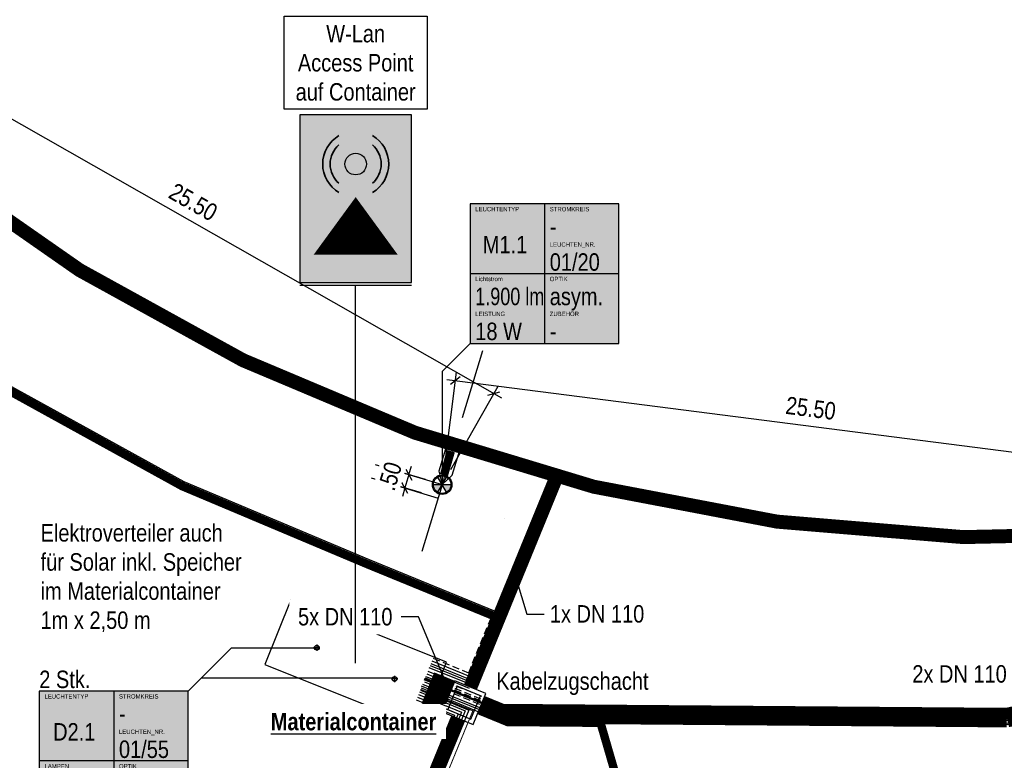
# Model space of a CAD drawing. Header units: metres. Extents: x 32339189 to 32339744, y 5702369 to 5702760.
# Tile 20 of 48: x 32339310 to 32339345, y 5702589 to 5702616. Entities that reach past the tile are written whole.
import ezdxf
from ezdxf import colors
from ezdxf.entities.mleader import LeaderData, LeaderLine
from ezdxf.enums import TextEntityAlignment as Align
from ezdxf.math import Vec2, Vec3

# ---------------------------------------------------------------- set-up
doc = ezdxf.new("R2010")
doc.units = ezdxf.units.M
doc.header["$MEASUREMENT"] = 0
doc.linetypes.add('19', pattern=[0.5, 0.25, -0.25])
doc.linetypes.add('DASHED2', pattern=[0.375, 0.25, -0.125])
for name, color, linetype, lineweight in [('LRS Erdung', 1, 'Continuous', 25), ('LRS-Trasse und Kabelzugschächte', 252, 'Continuous', 25), ('LRS_Detail', 7, 'Continuous', 25)]:
    doc.layers.add(name, color=color, linetype=linetype, lineweight=lineweight)
for name, color, linetype in [('LRS-Kabel', 5, 'Continuous'), ('LRS_BEL_D2.1_Deckenleuchte', 230, 'Continuous'), ('LRS_BEL_M1.1_Seidenweberleuchte', 10, 'Continuous'), ('LRS_BM', 7, 'Continuous'), ('LRS_Kodierungsfahne_D2.1', 231, 'Continuous'), ('LRS_Kodierungsfahne_M1.1', 41, 'Continuous'), ('LRS_Kodierungsfahnen', 7, 'Continuous'), ('LRS_TXT', 7, 'Continuous')]:
    doc.layers.add(name, color=color, linetype=linetype)
doc.styles.add('lrs-1_0250', font='ARIALN.TTF', dxfattribs={"height": 0.625})
doc.styles.add('lrs-txt', font='ARIALN.TTF', dxfattribs={"height": 1})
doc.dimstyles.new('lrs_1_0250', dxfattribs={"dimtxt": 0.625, "dimasz": 0.3125, "dimexe": 0.3125, "dimexo": 0.625, "dimgap": 0.3125, "dimtad": 1, "dimzin": 5, "dimdsep": 46, "dimtxsty": 'lrs-1_0250', "dimblk1": 'OBLIQUE', "dimblk2": 'OBLIQUE', "dimsah": 1, "dimcen": -0.3125, "dimdle": 0.3125, "dimclrd": 256, "dimclre": 256, "dimclrt": 256, "dimadec": 0, "dimazin": 0, "dimtfac": 1, "dimtix": 1, "dimtmove": 2, "dimatfit": 3, "dimldrblk": 'OBLIQUE', "dimfxl": 1, "dimtolj": 1, "dimtzin": 5, "dimlwd": -1, "dimlwe": -1, "dimarcsym": 0})

# ---------------------------------------------------------------- blocks, each defined once
blk = doc.blocks.new('KZS')
at = {"layer": 'LRS-Trasse und Kabelzugschächte'}
for points in [[(32340487.026, 5702640.324), (32340487.826, 5702640.324), (32340487.826, 5702641.124), (32340487.026, 5702641.124)], [(32340487.126, 5702640.424), (32340487.726, 5702640.424), (32340487.726, 5702641.024), (32340487.126, 5702641.024)]]:
    blk.add_lwpolyline(points, close=True, dxfattribs=at)
blk = doc.blocks.new('_None')
blk = doc.blocks.new('_OBLIQUE')
at = {"color": 0, "linetype": 'ByBlock'}
blk.add_line((-0.5, -0.5), (0.5, 0.5), dxfattribs=at)
blk = doc.blocks.new('*D31')
at = {"layer": 'DEFPOINTS', "color": 0}
for p in [(32339302.987, 5702611.885), (32339327.005, 5702602.532), (32339325.15, 5702599.273)]:
    blk.add_point(p, dxfattribs=at)
at = {"layer": 'LRS_BM'}
for p, q in [((32339303.296, 5702612.428), (32339304.997, 5702615.416)), ((32339304.57, 5702615.299), (32339327.276, 5702602.377)), ((32339325.459, 5702599.816), (32339327.159, 5702602.804))]:
    blk.add_line(p, q, dxfattribs=at)
at = {"layer": 'LRS_BM', "xscale": 0.3125, "yscale": 0.3125, "zscale": 0.3125}
for p, rotation in [((32339304.842, 5702615.144), 150.3569854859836), ((32339327.005, 5702602.532), 330.3569854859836)]:
    blk.add_blockref('_OBLIQUE', p, dxfattribs=dict(at, rotation=rotation))
at = {"layer": 'LRS_BM', "insert": (32339316.236, 5702609.387), "char_height": 0.625, "attachment_point": 5, "rotation": 330.357, "style": 'lrs-1_0250', "bg_fill": 3, "box_fill_scale": 1.25, "bg_fill_color": 257, "bg_fill_transparency": 0}
blk.add_mtext('\\A1;25.50', dxfattribs=at)
blk = doc.blocks.new('*D32')
at = {"layer": 'DEFPOINTS', "color": 0}
for p in [(32339325.15, 5702599.273), (32339325.005, 5702598.794)]:
    blk.add_point(p, dxfattribs=at)
at = {"layer": 'LRS_BM'}
for p, q in [((32339324.552, 5702599.453), (32339323.66, 5702599.723)), ((32339323.96, 5702599.632), (32339323.815, 5702599.154)), ((32339323.96, 5702599.632), (32339324.05, 5702599.931)), ((32339324.407, 5702598.975), (32339323.516, 5702599.244)), ((32339323.815, 5702599.154), (32339323.725, 5702598.854))]:
    blk.add_line(p, q, dxfattribs=at)
at = {"layer": 'LRS_BM', "xscale": 0.3125, "yscale": 0.3125, "zscale": 0.3125}
for p, rotation in [((32339323.96, 5702599.632), 253.1952162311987), ((32339323.815, 5702599.154), 73.19521623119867)]:
    blk.add_blockref('_OBLIQUE', p, dxfattribs=dict(at, rotation=rotation))
at = {"layer": 'LRS_BM', "insert": (32339323.283, 5702599.575), "char_height": 0.625, "attachment_point": 5, "rotation": 73.1952, "style": 'lrs-1_0250', "bg_fill": 3, "box_fill_scale": 1.25, "bg_fill_color": 257, "bg_fill_transparency": 0}
blk.add_mtext('\\A1;.50', dxfattribs=at)
at = {"layer": 'DEFPOINTS', "color": 0}
blk.add_point((32339323.815, 5702599.154), dxfattribs=at)
blk = doc.blocks.new('*D34')
at = {"layer": 'DEFPOINTS', "color": 0}
for p in [(32339350.919, 5702599.763), (32339325.15, 5702599.273), (32339350.445, 5702596.043)]:
    blk.add_point(p, dxfattribs=at)
at = {"layer": 'LRS_BM'}
for p, q in [((32339325.229, 5702599.893), (32339325.664, 5702603.303)), ((32339325.315, 5702603.032), (32339351.229, 5702599.723)), ((32339350.524, 5702596.663), (32339350.959, 5702600.073))]:
    blk.add_line(p, q, dxfattribs=at)
at = {"layer": 'LRS_BM', "xscale": 0.3125, "yscale": 0.3125, "zscale": 0.3125}
for p, rotation in [((32339325.625, 5702602.993), 172.7238627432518), ((32339350.919, 5702599.763), 352.7238627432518)]:
    blk.add_blockref('_OBLIQUE', p, dxfattribs=dict(at, rotation=rotation))
at = {"layer": 'LRS_BM', "insert": (32339338.352, 5702602.004), "char_height": 0.625, "attachment_point": 5, "rotation": 352.7239, "style": 'lrs-1_0250', "bg_fill": 3, "box_fill_scale": 1.25, "bg_fill_color": 257, "bg_fill_transparency": 0}
blk.add_mtext('\\A1;25.50', dxfattribs=at)
blk = doc.blocks.new('LRS_LF_1_250')
blk.add_hatch(color=256).paths.add_polyline_path([(0, 0), (5.333, 0), (5.333, 5), (0, 5)])
at = {"color": 7}
for p, q in [((2.667, 5), (2.667, 0)), ((5.333, 2.5), (0, 2.5))]:
    blk.add_line(p, q, dxfattribs=at)
blk.add_lwpolyline([(0, 0), (5.333, 0), (5.333, 5), (0, 5)], close=True, dxfattribs=at)
at = {"color": 7, "style": 'lrs-txt'}
for tag, height, p in [('LEUCHTENTYP', 0.156, (0.187, 4.812)), ('STROMKREIS', 0.156, (2.854, 4.812)), ('F1', 0.625, (2.854, 4.188)), ('LEUCHTEN_NR.', 0.156, (2.854, 3.546)), ('00/00', 0.625, (2.854, 2.919)), ('LAMPEN', 0.156, (0.187, 2.312)), ('OPTIK', 0.156, (2.854, 2.312)), ('-', 0.625, (0.187, 1.688)), ('-', 0.625, (2.854, 1.688)), ('LEISTUNG', 0.156, (0.187, 1.062)), ('ZUBEHÖR', 0.156, (2.854, 1.062)), ('-W', 0.625, (0.187, 0.438)), ('-', 0.625, (2.854, 0.438))]:
    blk.add_attdef(tag, text='', height=height, dxfattribs=at).set_placement(p, align=Align.MIDDLE_LEFT)
blk.add_attdef('TYP', text='', height=0.625, dxfattribs=at).set_placement((1.253, 3.543), align=Align.MIDDLE_CENTER)
blk = doc.blocks.new('wlanacess')
at = {"layer": 'LRS_Detail'}
h = blk.add_hatch(color=240, dxfattribs=at)
h.dxf.hatch_style = 1
edge = h.paths.add_edge_path()
edge.add_ellipse((32340483.926, 5702648.652), major_axis=(0.194, 0), ratio=1, start_angle=0, end_angle=360)
at = {"layer": 'LRS_Detail', "color": 240}
blk.add_lwpolyline([(32340483.926, 5702647.033, 1.5, 0, 0), (32340483.926, 5702648.06, 0, 0, 0)], format="xyseb", dxfattribs=at)
blk.add_circle((32340483.926, 5702648.652), 0.194, dxfattribs=at)
at = {"layer": 'LRS_Detail', "color": 6, "lineweight": 35}
for radius, start, end in [(0.591, 120.5095, 239.4905), (0.591, 300.5095, 59.4905), (0.457, 131.0801, 228.9199), (0.457, 311.0801, 48.9199)]:
    blk.add_arc((32340483.926, 5702648.652), radius, start, end, dxfattribs=at)
blk = doc.blocks.new('LRS_Leuchte_01_1_250')
h = blk.add_hatch(color=256)
h.paths.add_polyline_path([(-0.5, 0, 1), (0.5, 0, 1)])
h.paths.add_polyline_path([(0.45, 0, -1), (-0.45, 0, -1)], flags=16)
h.paths.add_polyline_path([(0, 0), (0.225, 0.39, 0.267949), (-0.225, 0.39)], flags=16)
h.paths.add_polyline_path([(0, 0), (-0.45, 0, 0.267949), (-0.225, -0.39)], flags=0)
h.paths.add_polyline_path([(0.225, -0.39, 0.267949), (0.45, 0), (0, 0)], flags=16)
for p, q in [((-0.45, 0), (0.45, 0)), ((-0.225, -0.39), (0.225, 0.39)), ((0.225, -0.39), (-0.225, 0.39))]:
    blk.add_line(p, q)
for radius in [0.5, 0.45]:
    blk.add_circle((0, 0), radius)

msp = doc.modelspace()

# ---------------------------------------------------------------- linework, layer by layer
at = {"layer": 'LRS-Kabel', "color": 1}
msp.add_lwpolyline([(32339324.398, 5702592.005), (32339327.512, 5702590.697), (32339330.837, 5702590.671), (32339335.615, 5702574.268)], dxfattribs=at)
at = {"layer": 'LRS-Trasse und Kabelzugschächte'}
for points, const_width in [([(32339307.39, 5702610.281), (32339310.104, 5702608.389), (32339311.461, 5702607.443), (32339312.14, 5702606.97), (32339312.161, 5702606.955), (32339312.316, 5702606.869), (32339312.678, 5702606.67), (32339315.575, 5702605.073), (32339317.024, 5702604.274), (32339317.749, 5702603.875), (32339317.93, 5702603.775), (32339318.017, 5702603.727), (32339318.303, 5702603.607), (32339320.016, 5702602.886), (32339321.352, 5702602.323), (32339322.876, 5702601.681), (32339323.639, 5702601.36), (32339324.02, 5702601.2), (32339324.18, 5702601.133), (32339324.208, 5702601.124), (32339327.375, 5702600.168), (32339330.542, 5702599.211), (32339330.581, 5702599.199), (32339330.741, 5702599.169), (32339331.147, 5702599.092), (32339331.959, 5702598.937), (32339333.584, 5702598.628), (32339336.834, 5702598.009), (32339337.149, 5702597.949), (32339337.238, 5702597.942), (32339337.444, 5702597.925), (32339338.269, 5702597.856), (32339339.917, 5702597.719), (32339343.214, 5702597.445), (32339343.626, 5702597.411), (32339343.813, 5702597.396), (32339343.828, 5702597.396), (32339344.655, 5702597.414), (32339346.309, 5702597.451)], 0.5), ([(32339324.64, 5702592.001), (32339325.38, 5702591.697)], 1.2), ([(32339325.708, 5702590.915), (32339323.808, 5702586.276), (32339320.17, 5702585.347), (32339316.837, 5702584.509), (32339309.135, 5702583.056), (32339301.93, 5702582.723), (32339300.913, 5702582.797)], 0.5), ([(32339326.472, 5702591.196), (32339327.497, 5702590.776), (32339330.822, 5702590.75), (32339335.615, 5702574.268)], 0.3)]:
    msp.add_lwpolyline(points, dxfattribs=dict(at, const_width=const_width))
at = {"layer": 'LRS-Trasse und Kabelzugschächte', "const_width": 0.7}
msp.add_lwpolyline([(32339326.548, 5702591.381), (32339327.288, 5702591.078), (32339345.369, 5702590.935, -0.046377), (32339365.527, 5702593.937), (32339366.522, 5702594.035)], format="xyb", dxfattribs=at)
at = {"layer": 'LRS_BEL_D2.1_Deckenleuchte'}
for p, q in [((32339320.776, 5702593.437), (32339320.548, 5702593.437)), ((32339320.662, 5702593.55), (32339320.662, 5702593.323)), ((32339323.559, 5702592.32), (32339323.331, 5702592.32)), ((32339323.445, 5702592.434), (32339323.445, 5702592.206))]:
    msp.add_line(p, q, dxfattribs=at)
for centre, radius in [((32339320.662, 5702593.437), 0.0862), ((32339320.662, 5702593.437), 0.075), ((32339323.445, 5702592.32), 0.0862), ((32339323.445, 5702592.32), 0.075)]:
    msp.add_circle(centre, radius, dxfattribs=at)
at = {"layer": 'LRS_BM', "linetype": '19', "ltscale": 10}
for p, q in [((32339326.595, 5702604.059), (32339324.275, 5702596.374)), ((32339322.757, 5702599.996), (32339327.543, 5702598.55)), ((32339322.612, 5702599.517), (32339327.399, 5702598.071))]:
    msp.add_line(p, q, dxfattribs=at)
at = {"layer": 'LRS_Detail'}
msp.add_lwpolyline([(32339318.804, 5702592.834), (32339324.374, 5702590.602), (32339325.303, 5702592.923), (32339319.734, 5702595.155)], close=True, dxfattribs=at)
at = {"layer": 'LRS_Kodierungsfahne_D2.1', "color": 7}
for points in [[(32339316.055, 5702591.883), (32339317.608, 5702593.437), (32339320.662, 5702593.437)], [(32339316.526, 5702592.355), (32339323.445, 5702592.355)]]:
    msp.add_lwpolyline(points, dxfattribs=at)

# ---------------------------------------------------------------- block references
at = {"layer": 'LRS-Trasse und Kabelzugschächte', "xscale": 1.500000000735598, "yscale": 1.500000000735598, "zscale": 1.500000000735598, "rotation": 247.7235940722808}
msp.add_blockref('KZS', (42812993.838, 53835361.689), dxfattribs=at)
at = {"layer": 'LRS_Kodierungsfahne_D2.1'}
ref = msp.add_blockref('LRS_LF_1_250', (32339310.722, 5702586.883), dxfattribs=at)
ref.add_attrib('00/00', '01/55', dxfattribs={"layer": 'LRS_Kodierungsfahnen', "height": 0.625, "style": 'lrs-txt'}).set_placement((32339313.576, 5702589.803), align=Align.MIDDLE_LEFT)
ref.add_attrib('LEUCHTEN_NR.', 'LEUCHTEN_NR.', dxfattribs={"layer": 'LRS_Kodierungsfahnen', "height": 0.15625, "style": 'lrs-txt'}).set_placement((32339313.576, 5702590.429), align=Align.MIDDLE_LEFT)
ref.add_attrib('-', '-', dxfattribs={"layer": 'LRS_Kodierungsfahnen', "height": 0.625, "style": 'lrs-txt'}).set_placement((32339313.576, 5702587.321), align=Align.MIDDLE_LEFT)
ref.add_attrib('ZUBEHÖR', 'ZUBEHÖR', dxfattribs={"layer": 'LRS_Kodierungsfahnen', "height": 0.1562, "style": 'lrs-txt'}).set_placement((32339313.576, 5702587.946), align=Align.MIDDLE_LEFT)
ref.add_attrib('-W', '25,5 W', dxfattribs={"layer": 'LRS_Kodierungsfahnen', "height": 0.625, "style": 'lrs-txt'}).set_placement((32339310.909, 5702587.321), align=Align.MIDDLE_LEFT)
ref.add_attrib('LEISTUNG', 'LEISTUNG', dxfattribs={"layer": 'LRS_Kodierungsfahnen', "height": 0.1562, "style": 'lrs-txt'}).set_placement((32339310.909, 5702587.946), align=Align.MIDDLE_LEFT)
ref.add_attrib('-', 'LED', dxfattribs={"layer": 'LRS_Kodierungsfahnen', "height": 0.625, "style": 'lrs-txt'}).set_placement((32339310.909, 5702588.571), align=Align.MIDDLE_LEFT)
ref.add_attrib('LAMPEN', 'LAMPEN', dxfattribs={"layer": 'LRS_Kodierungsfahnen', "height": 0.1562, "style": 'lrs-txt'}).set_placement((32339310.909, 5702589.196), align=Align.MIDDLE_LEFT)
ref.add_attrib('-', '129°x109°', dxfattribs={"layer": 'LRS_Kodierungsfahnen', "height": 0.625, "style": 'lrs-txt', "width": 0.7}).set_placement((32339313.576, 5702588.571), align=Align.MIDDLE_LEFT)
ref.add_attrib('OPTIK', 'OPTIK', dxfattribs={"layer": 'LRS_Kodierungsfahnen', "height": 0.1562, "style": 'lrs-txt'}).set_placement((32339313.576, 5702589.196), align=Align.MIDDLE_LEFT)
ref.add_attrib('F1', '-', dxfattribs={"layer": 'LRS_Kodierungsfahnen', "height": 0.625, "style": 'lrs-txt'}).set_placement((32339313.576, 5702591.071), align=Align.MIDDLE_LEFT)
ref.add_attrib('STROMKREIS', 'STROMKREIS', dxfattribs={"layer": 'LRS_Kodierungsfahnen', "height": 0.1562, "style": 'lrs-txt'}).set_placement((32339313.576, 5702591.696), align=Align.MIDDLE_LEFT)
ref.add_attrib('TYP', 'D2.1', dxfattribs={"layer": 'LRS_Kodierungsfahnen', "height": 0.625, "style": 'lrs-txt'}).set_placement((32339311.975, 5702590.426), align=Align.MIDDLE_CENTER)
ref.add_attrib('LEUCHTENTYP', 'LEUCHTENTYP', dxfattribs={"layer": 'LRS_Kodierungsfahnen', "height": 0.15625, "style": 'lrs-txt'}).set_placement((32339310.909, 5702591.696), align=Align.MIDDLE_LEFT)

# ---------------------------------------------------------------- next in the draw order: texts
at = {"layer": 'LRS_TXT', "insert": (32339310.769, 5702593.994), "char_height": 0.625, "width": 7.5, "attachment_point": 7, "style": 'lrs-1_0250', "bg_fill": 3, "box_fill_scale": 1.1, "bg_fill_color": 256, "bg_fill_transparency": 0}
msp.add_mtext('Elektroverteiler auch für Solar inkl. Speicher\\Pim Materialcontainer \\P1m x 2,50 m ', dxfattribs=at)

# ---------------------------------------------------------------- next in the draw order: dimensions: what is measured, and where the dimension line sits
at = {"layer": 'LRS_BM'}
dim = msp.add_aligned_dim(p1=(32339302.987, 5702611.885), p2=(32339325.15, 5702599.273), distance=3.75, dimstyle='lrs_1_0250', override={"dimtfill": 1}, dxfattribs=at)
dim.commit()
dim.dimension.update_dxf_attribs({"geometry": '*D31', "text_midpoint": (32339316.236, 5702609.387)})

# ---------------------------------------------------------------- next in the draw order: hatches: boundary and pattern name
at = {"layer": 'LRS_Detail', "true_color": 0xffffff}
msp.add_hatch(color=7, dxfattribs=at).paths.add_polyline_path([(32339320.053, 5702606.511), (32339324.053, 5702606.511), (32339324.053, 5702612.511), (32339320.053, 5702612.511)])

# ---------------------------------------------------------------- next in the draw order: linework, layer by layer
at = {"layer": 'LRS_Detail'}
msp.add_lwpolyline([(32339320.053, 5702606.511), (32339324.053, 5702606.511), (32339324.053, 5702612.511), (32339320.053, 5702612.511)], close=True, dxfattribs=at)
msp.add_lwpolyline([(32339320.053, 5702606.411), (32339324.053, 5702606.411)], dxfattribs=at)

# ---------------------------------------------------------------- next in the draw order: block references
at = {"layer": 'LRS_Detail', "xscale": 2, "yscale": 2, "zscale": 2}
msp.add_blockref('wlanacess', (-32341645.798, -5702686.555), dxfattribs=at)
at = {"layer": 'LRS_Kodierungsfahne_M1.1'}
ref = msp.add_blockref('LRS_LF_1_250', (32339326.15, 5702604.323), dxfattribs=at)
ref.add_attrib('00/00', '01/20', dxfattribs={"layer": 'LRS_Kodierungsfahnen', "height": 0.625, "style": 'lrs-txt'}).set_placement((32339329.004, 5702607.242), align=Align.MIDDLE_LEFT)
ref.add_attrib('LEUCHTEN_NR.', 'LEUCHTEN_NR.', dxfattribs={"layer": 'LRS_Kodierungsfahnen', "height": 0.15625, "style": 'lrs-txt'}).set_placement((32339329.004, 5702607.869), align=Align.MIDDLE_LEFT)
ref.add_attrib('-', '-', dxfattribs={"layer": 'LRS_Kodierungsfahnen', "height": 0.625, "style": 'lrs-txt'}).set_placement((32339329.004, 5702604.76), align=Align.MIDDLE_LEFT)
ref.add_attrib('ZUBEHÖR', 'ZUBEHÖR', dxfattribs={"layer": 'LRS_Kodierungsfahnen', "height": 0.1562, "style": 'lrs-txt'}).set_placement((32339329.004, 5702605.385), align=Align.MIDDLE_LEFT)
ref.add_attrib('-W', '18 W', dxfattribs={"layer": 'LRS_Kodierungsfahnen', "height": 0.625, "style": 'lrs-txt'}).set_placement((32339326.337, 5702604.76), align=Align.MIDDLE_LEFT)
ref.add_attrib('LEISTUNG', 'LEISTUNG', dxfattribs={"layer": 'LRS_Kodierungsfahnen', "height": 0.1562, "style": 'lrs-txt'}).set_placement((32339326.337, 5702605.385), align=Align.MIDDLE_LEFT)
ref.add_attrib('-', '1.900 lm', dxfattribs={"layer": 'LRS_Kodierungsfahnen', "height": 0.625, "style": 'lrs-txt', "width": 0.9}).set_placement((32339326.337, 5702606.01), align=Align.MIDDLE_LEFT)
ref.add_attrib('LAMPEN', 'Lichtstrom', dxfattribs={"layer": 'LRS_Kodierungsfahnen', "height": 0.1562, "style": 'lrs-txt'}).set_placement((32339326.337, 5702606.635), align=Align.MIDDLE_LEFT)
ref.add_attrib('-', 'asym. ', dxfattribs={"layer": 'LRS_Kodierungsfahnen', "height": 0.625, "style": 'lrs-txt'}).set_placement((32339329.004, 5702606.01), align=Align.MIDDLE_LEFT)
ref.add_attrib('OPTIK', 'OPTIK', dxfattribs={"layer": 'LRS_Kodierungsfahnen', "height": 0.1562, "style": 'lrs-txt'}).set_placement((32339329.004, 5702606.635), align=Align.MIDDLE_LEFT)
ref.add_attrib('F1', '-', dxfattribs={"layer": 'LRS_Kodierungsfahnen', "height": 0.625, "style": 'lrs-txt'}).set_placement((32339329.004, 5702608.51), align=Align.MIDDLE_LEFT)
ref.add_attrib('STROMKREIS', 'STROMKREIS', dxfattribs={"layer": 'LRS_Kodierungsfahnen', "height": 0.1562, "style": 'lrs-txt'}).set_placement((32339329.004, 5702609.135), align=Align.MIDDLE_LEFT)
ref.add_attrib('TYP', 'M1.1', dxfattribs={"layer": 'LRS_Kodierungsfahnen', "height": 0.625, "style": 'lrs-txt'}).set_placement((32339327.403, 5702607.866), align=Align.MIDDLE_CENTER)
ref.add_attrib('LEUCHTENTYP', 'LEUCHTENTYP', dxfattribs={"layer": 'LRS_Kodierungsfahnen', "height": 0.15625, "style": 'lrs-txt'}).set_placement((32339326.337, 5702609.135), align=Align.MIDDLE_LEFT)

# ---------------------------------------------------------------- next in the draw order: texts
at = {"layer": 'LRS_TXT', "insert": (32339322.053, 5702613.011), "char_height": 0.625, "attachment_point": 8, "style": 'lrs-1_0250', "bg_fill": 19, "box_fill_scale": 1.5, "bg_fill_color": 256, "bg_fill_transparency": 0}
msp.add_mtext('W-Lan \\PAccess Point\\Pauf Container ', dxfattribs=at)

# ---------------------------------------------------------------- next in the draw order: dimensions: what is measured, and where the dimension line sits
at = {"layer": 'LRS_BM'}
dim = msp.add_aligned_dim(p1=(32339325.15, 5702599.273), p2=(32339325.005, 5702598.794), distance=-1.243, dimstyle='lrs_1_0250', override={"dimtfill": 1}, dxfattribs=at)
dim.commit()
dim.dimension.update_dxf_attribs({"geometry": '*D32', "text_midpoint": (32339323.283, 5702599.575)})

# ---------------------------------------------------------------- next in the draw order: dimensions: what is measured, and where the dimension line sits
dim = msp.add_aligned_dim(p1=(32339325.15, 5702599.273), p2=(32339350.445, 5702596.043), distance=3.75, dimstyle='lrs_1_0250', override={"dimtfill": 1}, dxfattribs=at)
dim.commit()
dim.dimension.update_dxf_attribs({"geometry": '*D34', "text_midpoint": (32339338.352, 5702602.004)})

# ---------------------------------------------------------------- next in the draw order: linework, layer by layer
at = {"layer": 'LRS-Kabel', "color": 230, "linetype": 'DASHED2'}
for points in [[(32339324.598, 5702592.504), (32339327.597, 5702591.276), (32339345.346, 5702591.135, -0.046311), (32339365.511, 5702594.136), (32339366.9, 5702594.273), (32339368.296, 5702594.411), (32339384.473, 5702595.562), (32339430.796, 5702596.776), (32339431.975, 5702596.821), (32339432.141, 5702596.895), (32339432.118, 5702597.512), (32339428.837, 5702601.785), (32339429.085, 5702602.219)], [(32339324.56, 5702592.412), (32339327.577, 5702591.176), (32339345.358, 5702591.035, -0.046344), (32339365.519, 5702594.036), (32339366.91, 5702594.174), (32339368.305, 5702594.312), (32339384.478, 5702595.462), (32339430.799, 5702596.676), (32339431.998, 5702596.721), (32339432.244, 5702596.831), (32339432.217, 5702597.548), (32339429.683, 5702600.848), (32339430.13, 5702601.628)]]:
    msp.add_lwpolyline(points, format="xyb", dxfattribs=at)
at = {"layer": 'LRS-Kabel', "color": 4, "linetype": 'Continuous', "lineweight": 15}
msp.add_lwpolyline([(32339346.309, 5702597.451), (32339344.655, 5702597.414), (32339343.828, 5702597.396), (32339343.813, 5702597.396), (32339343.626, 5702597.411), (32339343.214, 5702597.445), (32339339.917, 5702597.719), (32339338.269, 5702597.856), (32339337.444, 5702597.925), (32339337.238, 5702597.942), (32339337.149, 5702597.949), (32339336.834, 5702598.009), (32339333.584, 5702598.628), (32339331.959, 5702598.937), (32339331.147, 5702599.092), (32339330.741, 5702599.169), (32339330.581, 5702599.199), (32339330.542, 5702599.211), (32339329.479, 5702599.532), (32339327.375, 5702600.168), (32339325.584, 5702600.709), (32339325.15, 5702599.273)], dxfattribs=at)
at = {"layer": 'LRS-Kabel', "color": 3}
for points in [[(32339324.224, 5702591.577), (32339325.588, 5702591.018), (32339323.698, 5702586.404), (32339323.476, 5702586.346), (32339320.133, 5702585.493), (32339316.805, 5702584.656), (32339309.117, 5702583.205), (32339301.932, 5702582.873), (32339298.887, 5702583.094), (32339298.635, 5702583.621, 0.112408), (32339286.812, 5702594.332, -0.009243), (32339279.698, 5702597.89), (32339278.522, 5702595.644)], [(32339324.262, 5702591.669), (32339325.719, 5702591.072), (32339323.772, 5702586.32), (32339323.501, 5702586.25), (32339320.158, 5702585.396), (32339316.827, 5702584.558), (32339309.129, 5702583.106), (32339301.931, 5702582.773), (32339298.824, 5702582.996), (32339298.58, 5702583.577, 0.11193), (32339286.766, 5702594.243, -0.006104), (32339282.051, 5702596.565), (32339281.189, 5702594.864)]]:
    msp.add_lwpolyline(points, format="xyb", dxfattribs=at)
at = {"layer": 'LRS-Trasse und Kabelzugschächte', "const_width": 0.3}
for points in [[(32339309.517, 5702602.703), (32339315.834, 5702599.221), (32339322.482, 5702596.422), (32339327.177, 5702594.499)], [(32339325.216, 5702599.619), (32339325.462, 5702600.472)]]:
    msp.add_lwpolyline(points, dxfattribs=at)
at = {"layer": 'LRS_Kodierungsfahne_M1.1', "color": 7}
msp.add_lwpolyline([(32339326.15, 5702604.323), (32339325.15, 5702603.323), (32339325.15, 5702599.273)], dxfattribs=at)

# ---------------------------------------------------------------- next in the draw order: block references
at = {"layer": 'LRS_BEL_M1.1_Seidenweberleuchte', "xscale": 0.7000000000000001, "yscale": 0.7000000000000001, "zscale": 0.7000000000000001}
msp.add_blockref('LRS_Leuchte_01_1_250', (32339325.15, 5702599.273), dxfattribs=at)

# ---------------------------------------------------------------- next in the draw order: texts
at = {"layer": 'LRS-Trasse und Kabelzugschächte', "color": 7, "insert": (32339327.088, 5702591.743), "char_height": 0.625, "attachment_point": 7, "style": 'lrs-1_0250', "bg_fill": 3, "box_fill_scale": 1.1, "bg_fill_color": 256, "bg_fill_transparency": 0}
msp.add_mtext('Kabelzugschacht', dxfattribs=at)
at = {"layer": 'LRS_TXT', "char_height": 0.625, "style": 'lrs-1_0250', "bg_fill": 3, "bg_fill_color": 256, "bg_fill_transparency": 0}
for s, insert, width, attachment_point, box_fill_scale in [('2 Stk.', (32339310.722, 5702591.983), 2, 7, 1.1), ('{\\fArial Narrow|b1|i0|c0|p34;\\LMaterialcontainer}', (32339321.978, 5702590.789), 6, 5, 1.5)]:
    msp.add_mtext(s, dxfattribs=dict(at, insert=insert, width=width, attachment_point=attachment_point, box_fill_scale=box_fill_scale))

# ---------------------------------------------------------------- next in the draw order: leaders
at = {"layer": 'LRS-Trasse und Kabelzugschächte', "color": 7}
ml = msp.add_multileader_mtext('Standard', dxfattribs=at)
ml.set_content('5x DN 110', color=7, style='lrs-1_0250')
ml.set_leader_properties(color=256, linetype='ByLayer', lineweight=30)
ml.set_arrow_properties(name='NONE')
ml.build(insert=Vec2(0, 0))
ml.multileader.update_dxf_attribs({"dogleg_length": 0.625, "arrow_head_size": 0.625})
ctx = ml.context
ctx.base_point, ctx.char_height, ctx.arrow_head_size, ctx.landing_gap_size, ctx.plane_origin = Vec3(32339319.74, 5702594.541), 0.625, 0.625, 0.312, Vec3(32339325.094, 5702593.007)
ctx.text_align_type = 2
notes = []
notes.append((ctx, [(0, (1, 1, 0), (32339324.309, 5702594.541), (-1, 0), 0.625, [(0, [(32339325.297, 5702592.164)], 256, [])])]))
ctx.mtext.insert, ctx.mtext.alignment = Vec3(32339323.371, 5702594.859), 3
ctx.mtext.has_bg_fill, ctx.mtext.bg_color, ctx.mtext.bg_scale_factor, ctx.mtext.bg_transparency, ctx.mtext.use_window_bg_color = 1, -1027028792, 1.5, 0, 1
ml = msp.add_multileader_mtext('Standard', dxfattribs=at)
ml.set_content('2x DN 110', color=7, style='lrs-1_0250')
ml.set_leader_properties(color=256, linetype='ByLayer', lineweight=30)
ml.set_arrow_properties(name='NONE')
ml.build(insert=Vec2(0, 0))
ml.multileader.update_dxf_attribs({"dogleg_length": 0.625, "arrow_head_size": 0.625})
ctx = ml.context
ctx.base_point, ctx.char_height, ctx.arrow_head_size, ctx.landing_gap_size, ctx.plane_origin = Vec3(32339341.732, 5702592.494), 0.625, 0.625, 0.312, Vec3(32339347.996, 5702591.494)
ctx.text_align_type = 2
notes.append((ctx, [(0, (1, 1, 0), (32339346.309, 5702592.494), (-1, 0), 0.625, [(0, [(32339347.996, 5702591.494)], 256, [])])]))
ctx.mtext.insert, ctx.mtext.alignment = Vec3(32339345.371, 5702592.812), 3
ctx.mtext.has_bg_fill, ctx.mtext.bg_color, ctx.mtext.bg_scale_factor, ctx.mtext.bg_transparency, ctx.mtext.use_window_bg_color = 1, -1027028792, 1.5, 0, 1
for ctx, leaders in notes:
    for number, flags, end, landing, length, lines in leaders:
        leader = LeaderData()
        leader.index, (leader.has_last_leader_line, leader.has_dogleg_vector, leader.attachment_direction) = number, flags
        leader.last_leader_point, leader.dogleg_vector, leader.dogleg_length = Vec3(end), Vec3(landing), length
        for number, points, colour, breaks in lines:
            line = LeaderLine()
            line.index, line.vertices, line.color, line.breaks = number, Vec3.list(points), colors.encode_raw_color(colour), breaks
            leader.lines.append(line)
        ctx.leaders.append(leader)

# ---------------------------------------------------------------- next in the draw order: linework, layer by layer
at = {"layer": 'LRS Erdung', "const_width": 0.035}
msp.add_lwpolyline([(32339324.374, 5702591.948), (32339326.249, 5702591.179), (32339324.103, 5702585.941), (32339323.613, 5702585.814), (32339320.268, 5702584.96), (32339316.923, 5702584.119), (32339309.181, 5702582.658), (32339301.082, 5702582.283), (32339298.626, 5702582.462), (32339298.428, 5702582.871)], dxfattribs=at)
at = {"layer": 'LRS-Kabel', "color": 6}
for points in [[(32339324.749, 5702592.874), (32339326.211, 5702592.275), (32339327.168, 5702594.611), (32339322.521, 5702596.515), (32339315.878, 5702599.311), (32339309.57, 5702602.788)], [(32339324.721, 5702592.805), (32339326.252, 5702592.178), (32339327.266, 5702594.652), (32339322.549, 5702596.584), (32339315.911, 5702599.379), (32339309.61, 5702602.852)]]:
    msp.add_lwpolyline(points, dxfattribs=at)
at = {"layer": 'LRS-Kabel', "linetype": 'DASHED2'}
msp.add_lwpolyline([(32339324.826, 5702593.062), (32339326.101, 5702592.54), (32339326.904, 5702594.5), (32339322.443, 5702596.327), (32339315.789, 5702599.129), (32339309.463, 5702602.616)], dxfattribs=at)
at = {"layer": 'LRS-Kabel', "color": 5}
for points in [[(32339324.787, 5702592.967), (32339326.157, 5702592.406), (32339327.038, 5702594.556), (32339322.482, 5702596.422), (32339315.834, 5702599.221), (32339309.517, 5702602.703)], [(32339324.635, 5702592.597), (32339326.117, 5702591.99)]]:
    msp.add_lwpolyline(points, dxfattribs=at)
at = {"layer": 'LRS-Kabel', "color": 42}
msp.add_lwpolyline([(32339324.337, 5702591.854), (32339325.98, 5702591.182), (32339323.919, 5702586.151), (32339323.551, 5702586.056), (32339320.207, 5702585.202), (32339316.87, 5702584.363), (32339309.152, 5702582.907), (32339301.928, 5702582.573), (32339298.769, 5702582.819), (32339298.769, 5702582.819), (32339298.355, 5702583.635, 0.03954), (32339294.683, 5702588.01), (32339294.455, 5702588.232), (32339293.519, 5702586.728)], format="xyb", dxfattribs=at)
at = {"layer": 'LRS-Kabel', "color": 4}
msp.add_lwpolyline([(32339324.371, 5702591.918), (32339326.105, 5702591.203), (32339323.987, 5702586.067), (32339323.556, 5702585.956), (32339320.24, 5702585.108), (32339316.903, 5702584.269), (32339309.142, 5702582.807), (32339301.963, 5702582.479), (32339300.497, 5702582.586)], dxfattribs=at)
at = {"layer": 'LRS-Kabel', "color": 1}
msp.add_lwpolyline([(32339324.3, 5702591.762), (32339325.849, 5702591.127), (32339323.845, 5702586.236), (32339323.526, 5702586.153), (32339320.182, 5702585.299), (32339316.848, 5702584.461), (32339309.141, 5702583.006), (32339301.93, 5702582.673), (32339298.811, 5702582.9), (32339298.511, 5702583.555, 0.085222), (32339290.651, 5702591.557), (32339289.697, 5702590.143)], format="xyb", dxfattribs=at)
at = {"layer": 'LRS-Trasse und Kabelzugschächte', "const_width": 0.5}
msp.add_lwpolyline([(32339329.265, 5702599.597), (32339326.163, 5702592.025)], dxfattribs=at)
at = {"layer": 'LRS_Detail'}
msp.add_lwpolyline([(32339322.053, 5702592.879), (32339322.053, 5702606.411)], dxfattribs=at)

# ---------------------------------------------------------------- next in the draw order: leaders
at = {"layer": 'LRS-Trasse und Kabelzugschächte', "color": 7}
ml = msp.add_multileader_mtext('Standard', dxfattribs=at)
ml.set_content('1x DN 110', color=7, style='lrs-1_0250')
ml.set_leader_properties(color=256, linetype='ByLayer', lineweight=30)
ml.set_arrow_properties(name='NONE')
ml.build(insert=Vec2(0, 0))
ml.multileader.update_dxf_attribs({"dogleg_length": 0.625, "arrow_head_size": 0.625})
ctx = ml.context
ctx.base_point, ctx.char_height, ctx.arrow_head_size, ctx.landing_gap_size, ctx.plane_origin = Vec3(32339328.807, 5702594.643), 0.625, 0.625, 0.312, Vec3(32339334.546, 5702595.966)
ctx.text_align_type = 2
notes = []
notes.append((ctx, [(0, (1, 1, 0), (32339328.182, 5702594.643), (1, 0), 0.625, [(0, [(32339327.806, 5702595.904)], 256, [])])]))
ctx.mtext.insert, ctx.mtext.alignment, ctx.mtext.flow_direction = Vec3(32339332.39, 5702594.961), 3, 5
ctx.mtext.has_bg_fill, ctx.mtext.bg_color, ctx.mtext.bg_scale_factor, ctx.mtext.bg_transparency, ctx.mtext.use_window_bg_color = 1, -1027028792, 1.5, 0, 1
for ctx, leaders in notes:
    for number, flags, end, landing, length, lines in leaders:
        leader = LeaderData()
        leader.index, (leader.has_last_leader_line, leader.has_dogleg_vector, leader.attachment_direction) = number, flags
        leader.last_leader_point, leader.dogleg_vector, leader.dogleg_length = Vec3(end), Vec3(landing), length
        for number, points, colour, breaks in lines:
            line = LeaderLine()
            line.index, line.vertices, line.color, line.breaks = number, Vec3.list(points), colors.encode_raw_color(colour), breaks
            leader.lines.append(line)
        ctx.leaders.append(leader)

# ---------------------------------------------------------------- next in the draw order: linework, layer by layer
at = {"layer": 'LRS-Kabel', "color": 4, "ltscale": 10}
msp.add_lwpolyline([(32339307.39, 5702610.281), (32339310.104, 5702608.389), (32339311.461, 5702607.443), (32339312.14, 5702606.97), (32339312.161, 5702606.955), (32339312.316, 5702606.869), (32339312.678, 5702606.67), (32339315.575, 5702605.073), (32339317.024, 5702604.274), (32339317.749, 5702603.875), (32339317.93, 5702603.775), (32339318.017, 5702603.727), (32339323.639, 5702601.36), (32339324.02, 5702601.2), (32339324.18, 5702601.133), (32339324.208, 5702601.124), (32339325.344, 5702600.781), (32339325.036, 5702599.76), (32339325.15, 5702599.273), (32339325.514, 5702599.615), (32339325.794, 5702600.541), (32339327.346, 5702600.072), (32339329.36, 5702599.46), (32339326.327, 5702592.056), (32339324.689, 5702592.722)], dxfattribs=at)
at = {"layer": 'LRS-Kabel'}
msp.add_lwpolyline([(32339435.374, 5702596.78), (32339433.599, 5702596.732), (32339432.399, 5702596.687), (32339432.002, 5702596.621), (32339430.803, 5702596.576), (32339384.483, 5702595.362), (32339368.313, 5702594.212), (32339366.92, 5702594.074), (32339365.527, 5702593.937, 0.046377), (32339345.369, 5702590.935), (32339327.557, 5702591.076), (32339324.523, 5702592.319)], format="xyb", dxfattribs=at)
at = {"layer": 'LRS-Kabel', "linetype": 'DASHED2'}
msp.add_lwpolyline([(32339435.373, 5702596.817), (32339433.598, 5702596.77), (32339432.396, 5702596.724), (32339431.998, 5702596.659), (32339430.801, 5702596.613), (32339384.481, 5702595.4), (32339368.31, 5702594.25), (32339366.916, 5702594.112), (32339365.524, 5702593.974, 0.046365), (32339345.365, 5702590.972), (32339327.565, 5702591.113), (32339324.537, 5702592.353)], format="xyb", dxfattribs=at)
at = {"layer": 'LRS-Kabel', "color": 4}
msp.add_lwpolyline([(32339324.448, 5702592.133), (32339327.517, 5702590.876), (32339345.393, 5702590.735, -0.046444), (32339365.542, 5702593.737), (32339366.94, 5702593.875), (32339368.33, 5702594.013), (32339384.492, 5702595.163), (32339430.809, 5702596.376), (32339432.009, 5702596.422), (32339432.407, 5702596.487), (32339433.605, 5702596.532), (32339435.374, 5702596.573)], format="xyb", dxfattribs=at)
at = {"layer": 'LRS-Kabel', "color": 230, "linetype": 'DASHED2'}
msp.add_lwpolyline([(32339432.186, 5702595.728), (32339432.155, 5702596.528), (32339430.806, 5702596.476), (32339384.488, 5702595.263), (32339368.322, 5702594.113), (32339366.93, 5702593.975), (32339365.534, 5702593.837, 0.046411), (32339345.381, 5702590.835), (32339327.537, 5702590.976), (32339324.485, 5702592.226)], format="xyb", dxfattribs=at)
at = {"layer": 'LRS-Kabel', "color": 6}
for points in [[(32339435.375, 5702596.742), (32339433.6, 5702596.695), (32339432.403, 5702596.649), (32339432.005, 5702596.584), (32339430.804, 5702596.538), (32339384.485, 5702595.325), (32339368.316, 5702594.175), (32339366.924, 5702594.037), (32339365.53, 5702593.899, 0.04639), (32339345.374, 5702590.897), (32339327.549, 5702591.038), (32339324.509, 5702592.284)], [(32339432.086, 5702595.724), (32339432.063, 5702596.327), (32339430.785, 5702596.318), (32339384.47, 5702595.105), (32339368.33, 5702593.935), (32339366.941, 5702593.797), (32339365.55, 5702593.633, 0.047614), (32339345.395, 5702590.671), (32339327.486, 5702590.813), (32339324.416, 5702592.066)]]:
    msp.add_lwpolyline(points, format="xyb", dxfattribs=at)

doc.saveas('drawing.dxf')
